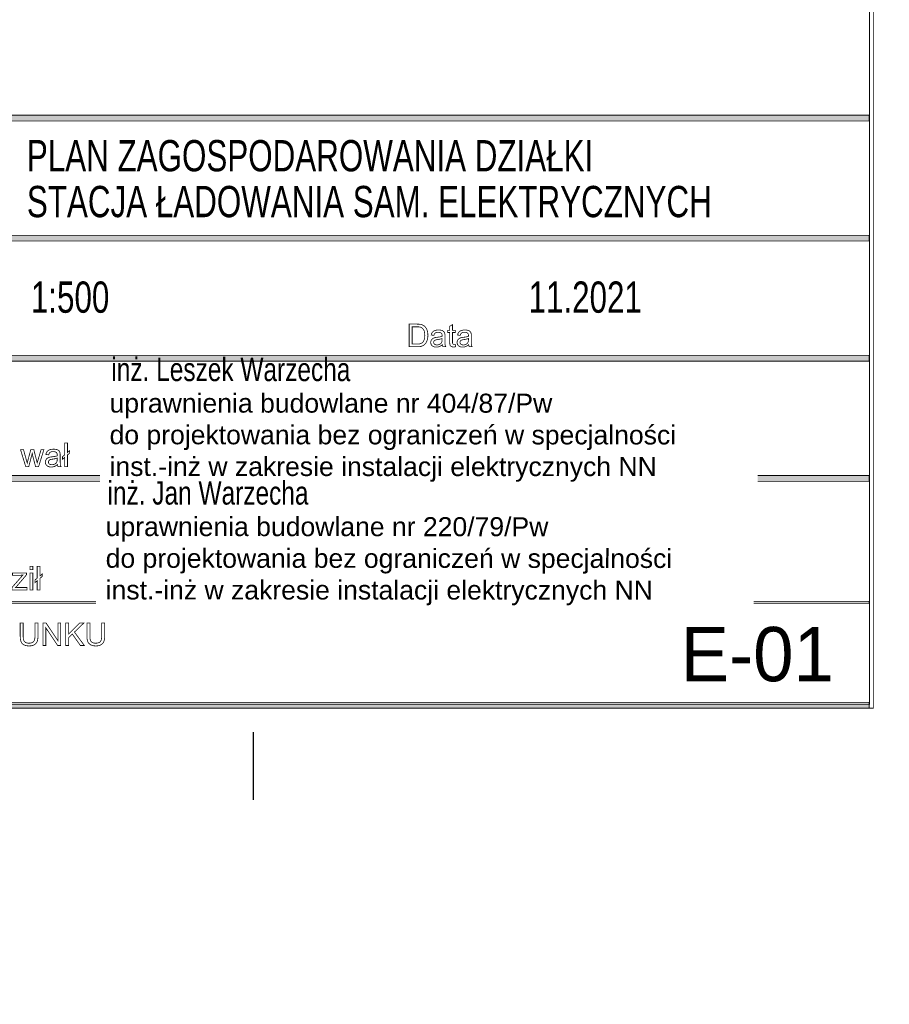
# Model space of a CAD drawing. Header units: millimetres. Extents: x 0 to 6566002, y 0 to 5716629.
# Tile 22 of 99: x 6564181 to 6564245, y 5715719 to 5715792. Entities that reach past the tile are written whole.
import ezdxf
from ezdxf import colors
from ezdxf.entities.mleader import LeaderData, LeaderLine
from ezdxf.enums import TextEntityAlignment as Align
from ezdxf.math import Vec2, Vec3

# ---------------------------------------------------------------- set-up
doc = ezdxf.new("R2010")
doc.units = ezdxf.units.MM
doc.layers.add('!IS-W-OPIS RZĘDNYCH', color=160, linetype='Continuous', lineweight=13)
doc.layers.add('r_TEXT@dr_text', color=7, linetype='Continuous', lineweight=5)
doc.styles.add('Arial 0.24', font='arial.ttf')
doc.styles.add('BIKWYM', font='BIKROMSW.SHX', dxfattribs={"width": 0.8, "oblique": 15})
doc.styles.get("Standard").update_dxf_attribs({"font": 'arial.ttf'})

msp = doc.modelspace()

# ---------------------------------------------------------------- leaders
at = {"layer": '!IS-W-OPIS RZĘDNYCH'}
ml = msp.add_multileader_mtext('Standard', dxfattribs=at)
ml.set_content('{\\C5;STUDNIA WODOMIERZOWA}', color=256)
ml.set_leader_properties()
ml.build(insert=Vec2(0, 0))
ml.multileader.update_dxf_attribs({"has_text_frame": 1, "text_left_attachment_type": 2, "text_right_attachment_type": 2, "dogleg_length": 0.288, "arrow_head_size": 0.5})
ctx = ml.context
ctx.base_point, ctx.char_height, ctx.arrow_head_size, ctx.landing_gap_size, ctx.plane_origin = Vec3(6564820.407, 5715943.264), 0.8, 0.5, 0.104, Vec3(6564830.685, 5715951.059)
ctx.left_attachment, ctx.right_attachment, ctx.text_align_type, ctx.attachment_type = 2, 2, 1, 1
notes = []
notes.append((ctx, [(0, (0, 0, 0), (0, 0), (1, 0), 1, [])]))
ctx.mtext.insert, ctx.mtext.width, ctx.mtext.alignment, ctx.mtext.flow_direction = Vec3(6564825.378, 5715944.351), 7.02417, 2, 5
ctx.mtext.has_bg_fill, ctx.mtext.bg_color, ctx.mtext.bg_scale_factor, ctx.mtext.bg_transparency, ctx.mtext.use_window_bg_color = 1, -1073741824, 1, 0, 1
for ctx, leaders in notes:
    for number, flags, end, landing, length, lines in leaders:
        leader = LeaderData()
        leader.index, (leader.has_last_leader_line, leader.has_dogleg_vector, leader.attachment_direction) = number, flags
        leader.last_leader_point, leader.dogleg_vector, leader.dogleg_length = Vec3(end), Vec3(landing), length
        for number, points, colour, breaks in lines:
            line = LeaderLine()
            line.index, line.vertices, line.color, line.breaks = number, Vec3.list(points), colors.encode_raw_color(colour), breaks
            leader.lines.append(line)
        ctx.leaders.append(leader)

# ---------------------------------------------------------------- next in the draw order: linework, layer by layer
msp.add_line((6564197.806, 5715734.055), (6564197.806, 5715739.055))
at = {"color": 0, "linetype": 'Continuous'}
for points, const_width in [([(6564169.983, 5715835.07), (6564243.472, 5715835.07), (6564243.472, 5715740.818), (6564169.983, 5715740.818)], 0.0559), ([(6564170.262, 5715834.791), (6564243.193, 5715834.791), (6564243.193, 5715741.098), (6564170.262, 5715741.098)], 0.0559), ([(6564170.293, 5715784.074), (6564243.171, 5715784.074), (6564243.171, 5715784.498), (6564170.293, 5715784.498)], 0.0559), ([(6564170.293, 5715775.226), (6564243.171, 5715775.226), (6564243.171, 5715775.65), (6564170.293, 5715775.65)], 0.0559), ([(6564209.279, 5715767.439), (6564209.279, 5715769.106), (6564209.853, 5715769.106), (6564209.972, 5715769.104), (6564210.071, 5715769.096), (6564210.15, 5715769.082), (6564210.241, 5715769.054), (6564210.322, 5715769.015), (6564210.394, 5715768.963), (6564210.475, 5715768.882), (6564210.541, 5715768.787), (6564210.592, 5715768.678), (6564210.628, 5715768.557), (6564210.65, 5715768.425), (6564210.657, 5715768.282), (6564210.652, 5715768.16), (6564210.637, 5715768.048), (6564210.612, 5715767.945), (6564210.58, 5715767.853), (6564210.542, 5715767.772), (6564210.499, 5715767.703), (6564210.451, 5715767.643), (6564210.401, 5715767.593), (6564210.347, 5715767.552), (6564210.288, 5715767.518), (6564210.222, 5715767.49), (6564210.148, 5715767.468), (6564210.067, 5715767.452), (6564209.977, 5715767.442), (6564209.881, 5715767.439)], 0.0559), ([(6564212.676, 5715767.623), (6564212.706, 5715767.442), (6564212.65, 5715767.432), (6564212.599, 5715767.426), (6564212.551, 5715767.423), (6564212.483, 5715767.427), (6564212.425, 5715767.439), (6564212.378, 5715767.459), (6564212.342, 5715767.485), (6564212.313, 5715767.516), (6564212.292, 5715767.552), (6564212.278, 5715767.604), (6564212.27, 5715767.684), (6564212.267, 5715767.793), (6564212.267, 5715768.488), (6564212.117, 5715768.488), (6564212.117, 5715768.647), (6564212.267, 5715768.647), (6564212.267, 5715768.946), (6564212.471, 5715769.069), (6564212.471, 5715768.647), (6564212.676, 5715768.647), (6564212.676, 5715768.488), (6564212.471, 5715768.488), (6564212.471, 5715767.782), (6564212.472, 5715767.73), (6564212.475, 5715767.693), (6564212.481, 5715767.669), (6564212.49, 5715767.654), (6564212.502, 5715767.64), (6564212.516, 5715767.629), (6564212.535, 5715767.621), (6564212.558, 5715767.616), (6564212.586, 5715767.614), (6564212.612, 5715767.615), (6564212.642, 5715767.618)], 0.0559), ([(6564209.499, 5715767.636), (6564209.855, 5715767.636), (6564209.957, 5715767.64), (6564210.044, 5715767.65), (6564210.114, 5715767.667), (6564210.172, 5715767.69), (6564210.222, 5715767.719), (6564210.264, 5715767.753), (6564210.312, 5715767.812), (6564210.353, 5715767.882), (6564210.386, 5715767.964), (6564210.41, 5715768.059), (6564210.425, 5715768.166), (6564210.43, 5715768.285), (6564210.42, 5715768.446), (6564210.392, 5715768.58), (6564210.344, 5715768.687), (6564210.282, 5715768.771), (6564210.213, 5715768.833), (6564210.135, 5715768.875), (6564210.064, 5715768.894), (6564209.969, 5715768.906), (6564209.85, 5715768.909), (6564209.499, 5715768.909)], 0.0559), ([(6564211.723, 5715767.588), (6564211.647, 5715767.53), (6564211.574, 5715767.485), (6564211.504, 5715767.452), (6564211.432, 5715767.43), (6564211.356, 5715767.417), (6564211.278, 5715767.412), (6564211.155, 5715767.423), (6564211.053, 5715767.455), (6564210.972, 5715767.509), (6564210.913, 5715767.58), (6564210.877, 5715767.663), (6564210.865, 5715767.758), (6564210.87, 5715767.815), (6564210.883, 5715767.869), (6564210.906, 5715767.92), (6564210.935, 5715767.966), (6564210.97, 5715768.005), (6564211.011, 5715768.037), (6564211.057, 5715768.065), (6564211.106, 5715768.087), (6564211.159, 5715768.105), (6564211.205, 5715768.115), (6564211.266, 5715768.125), (6564211.34, 5715768.135), (6564211.491, 5715768.156), (6564211.613, 5715768.18), (6564211.705, 5715768.206), (6564211.706, 5715768.23), (6564211.706, 5715768.248), (6564211.707, 5715768.259), (6564211.7, 5715768.334), (6564211.681, 5715768.393), (6564211.648, 5715768.435), (6564211.588, 5715768.474), (6564211.51, 5715768.497), (6564211.416, 5715768.505), (6564211.328, 5715768.499), (6564211.257, 5715768.482), (6564211.202, 5715768.454), (6564211.16, 5715768.412), (6564211.126, 5715768.352), (6564211.1, 5715768.275), (6564210.901, 5715768.303), (6564210.923, 5715768.383), (6564210.952, 5715768.452), (6564210.99, 5715768.51), (6564211.038, 5715768.558), (6564211.098, 5715768.599), (6564211.171, 5715768.632), (6564211.254, 5715768.655), (6564211.345, 5715768.67), (6564211.445, 5715768.674), (6564211.542, 5715768.67), (6564211.625, 5715768.658), (6564211.696, 5715768.638), (6564211.755, 5715768.611), (6564211.802, 5715768.581), (6564211.839, 5715768.546), (6564211.866, 5715768.506), (6564211.887, 5715768.46), (6564211.902, 5715768.407), (6564211.908, 5715768.363), (6564211.911, 5715768.3), (6564211.912, 5715768.218), (6564211.912, 5715767.945), (6564211.914, 5715767.778), (6564211.918, 5715767.658), (6564211.925, 5715767.585), (6564211.937, 5715767.535), (6564211.954, 5715767.486), (6564211.977, 5715767.439), (6564211.763, 5715767.439), (6564211.745, 5715767.484), (6564211.731, 5715767.534)], 0.0559), ([(6564213.664, 5715767.588), (6564213.589, 5715767.53), (6564213.516, 5715767.485), (6564213.446, 5715767.452), (6564213.374, 5715767.43), (6564213.298, 5715767.417), (6564213.22, 5715767.412), (6564213.097, 5715767.423), (6564212.995, 5715767.455), (6564212.914, 5715767.509), (6564212.855, 5715767.58), (6564212.819, 5715767.663), (6564212.807, 5715767.758), (6564212.812, 5715767.815), (6564212.825, 5715767.869), (6564212.848, 5715767.92), (6564212.877, 5715767.966), (6564212.912, 5715768.005), (6564212.953, 5715768.037), (6564212.999, 5715768.065), (6564213.048, 5715768.087), (6564213.101, 5715768.105), (6564213.147, 5715768.115), (6564213.208, 5715768.125), (6564213.282, 5715768.135), (6564213.433, 5715768.156), (6564213.555, 5715768.18), (6564213.647, 5715768.206), (6564213.648, 5715768.23), (6564213.648, 5715768.248), (6564213.649, 5715768.259), (6564213.642, 5715768.334), (6564213.623, 5715768.393), (6564213.59, 5715768.435), (6564213.53, 5715768.474), (6564213.452, 5715768.497), (6564213.357, 5715768.505), (6564213.27, 5715768.499), (6564213.198, 5715768.482), (6564213.144, 5715768.454), (6564213.102, 5715768.412), (6564213.068, 5715768.352), (6564213.042, 5715768.275), (6564212.842, 5715768.303), (6564212.865, 5715768.383), (6564212.894, 5715768.452), (6564212.932, 5715768.51), (6564212.98, 5715768.558), (6564213.04, 5715768.599), (6564213.113, 5715768.632), (6564213.196, 5715768.655), (6564213.287, 5715768.67), (6564213.387, 5715768.674), (6564213.484, 5715768.67), (6564213.567, 5715768.658), (6564213.638, 5715768.638), (6564213.697, 5715768.611), (6564213.744, 5715768.581), (6564213.781, 5715768.546), (6564213.808, 5715768.506), (6564213.829, 5715768.46), (6564213.844, 5715768.407), (6564213.85, 5715768.363), (6564213.853, 5715768.3), (6564213.854, 5715768.218), (6564213.854, 5715767.945), (6564213.856, 5715767.778), (6564213.86, 5715767.658), (6564213.867, 5715767.585), (6564213.879, 5715767.535), (6564213.896, 5715767.486), (6564213.919, 5715767.439), (6564213.705, 5715767.439), (6564213.687, 5715767.484), (6564213.673, 5715767.534)], 0.0559), ([(6564211.705, 5715768.046), (6564211.619, 5715768.017), (6564211.507, 5715767.991), (6564211.371, 5715767.968), (6564211.295, 5715767.955), (6564211.236, 5715767.942), (6564211.193, 5715767.927), (6564211.16, 5715767.91), (6564211.133, 5715767.888), (6564211.112, 5715767.86), (6564211.096, 5715767.83), (6564211.087, 5715767.798), (6564211.083, 5715767.763), (6564211.09, 5715767.712), (6564211.111, 5715767.666), (6564211.145, 5715767.627), (6564211.193, 5715767.597), (6564211.253, 5715767.579), (6564211.327, 5715767.572), (6564211.403, 5715767.578), (6564211.473, 5715767.595), (6564211.537, 5715767.624), (6564211.593, 5715767.663), (6564211.638, 5715767.71), (6564211.672, 5715767.766), (6564211.691, 5715767.819), (6564211.702, 5715767.887), (6564211.705, 5715767.97)], 0.0559), ([(6564213.647, 5715768.046), (6564213.561, 5715768.017), (6564213.449, 5715767.991), (6564213.313, 5715767.968), (6564213.237, 5715767.955), (6564213.178, 5715767.942), (6564213.135, 5715767.927), (6564213.102, 5715767.91), (6564213.075, 5715767.888), (6564213.054, 5715767.86), (6564213.038, 5715767.83), (6564213.028, 5715767.798), (6564213.025, 5715767.763), (6564213.032, 5715767.712), (6564213.053, 5715767.666), (6564213.087, 5715767.627), (6564213.135, 5715767.597), (6564213.195, 5715767.579), (6564213.269, 5715767.572), (6564213.345, 5715767.578), (6564213.415, 5715767.595), (6564213.479, 5715767.624), (6564213.535, 5715767.663), (6564213.58, 5715767.71), (6564213.614, 5715767.766), (6564213.633, 5715767.819), (6564213.644, 5715767.887), (6564213.647, 5715767.97)], 0.0559), ([(6564170.293, 5715766.378), (6564243.171, 5715766.378), (6564243.171, 5715766.802), (6564170.293, 5715766.802)], 0.0559), ([(6564181.027, 5715758.608), (6564180.642, 5715759.866), (6564180.862, 5715759.866), (6564181.062, 5715759.14), (6564181.137, 5715758.87), (6564181.146, 5715758.908), (6564181.168, 5715758.994), (6564181.202, 5715759.129), (6564181.402, 5715759.866), (6564181.621, 5715759.866), (6564181.809, 5715759.136), (6564181.872, 5715758.896), (6564181.944, 5715759.139), (6564182.16, 5715759.866), (6564182.367, 5715759.866), (6564181.974, 5715758.608), (6564181.753, 5715758.608), (6564181.553, 5715759.361), (6564181.504, 5715759.576), (6564181.249, 5715758.608)], 0.0582), ([(6564183.367, 5715758.763), (6564183.289, 5715758.703), (6564183.213, 5715758.655), (6564183.139, 5715758.621), (6564183.064, 5715758.598), (6564182.986, 5715758.584), (6564182.904, 5715758.58), (6564182.776, 5715758.591), (6564182.67, 5715758.625), (6564182.585, 5715758.681), (6564182.523, 5715758.755), (6564182.486, 5715758.841), (6564182.474, 5715758.939), (6564182.479, 5715758.999), (6564182.493, 5715759.056), (6564182.516, 5715759.108), (6564182.547, 5715759.156), (6564182.584, 5715759.197), (6564182.626, 5715759.231), (6564182.673, 5715759.259), (6564182.725, 5715759.283), (6564182.78, 5715759.301), (6564182.828, 5715759.312), (6564182.891, 5715759.322), (6564182.969, 5715759.333), (6564183.126, 5715759.355), (6564183.253, 5715759.379), (6564183.349, 5715759.406), (6564183.35, 5715759.432), (6564183.35, 5715759.45), (6564183.35, 5715759.462), (6564183.344, 5715759.54), (6564183.323, 5715759.601), (6564183.29, 5715759.645), (6564183.227, 5715759.686), (6564183.146, 5715759.71), (6564183.047, 5715759.718), (6564182.956, 5715759.712), (6564182.882, 5715759.694), (6564182.825, 5715759.665), (6564182.781, 5715759.621), (6564182.746, 5715759.559), (6564182.719, 5715759.478), (6564182.511, 5715759.507), (6564182.534, 5715759.59), (6564182.565, 5715759.662), (6564182.604, 5715759.723), (6564182.654, 5715759.774), (6564182.717, 5715759.816), (6564182.793, 5715759.85), (6564182.879, 5715759.874), (6564182.974, 5715759.889), (6564183.078, 5715759.894), (6564183.179, 5715759.89), (6564183.266, 5715759.877), (6564183.34, 5715759.856), (6564183.401, 5715759.829), (6564183.45, 5715759.797), (6564183.488, 5715759.761), (6564183.516, 5715759.719), (6564183.538, 5715759.671), (6564183.554, 5715759.616), (6564183.56, 5715759.57), (6564183.563, 5715759.504), (6564183.565, 5715759.419), (6564183.565, 5715759.135), (6564183.566, 5715758.961), (6564183.571, 5715758.836), (6564183.578, 5715758.759), (6564183.59, 5715758.707), (6564183.608, 5715758.657), (6564183.632, 5715758.608), (6564183.409, 5715758.608), (6564183.39, 5715758.655), (6564183.376, 5715758.706)], 0.0582), ([(6564183.893, 5715759.288), (6564183.739, 5715759.157), (6564183.739, 5715759.344), (6564183.893, 5715759.475), (6564183.893, 5715760.344), (6564184.105, 5715760.344), (6564184.105, 5715759.655), (6564184.265, 5715759.791), (6564184.265, 5715759.605), (6564184.105, 5715759.469), (6564184.105, 5715758.608), (6564183.893, 5715758.608)], 0.0582), ([(6564183.349, 5715759.239), (6564183.259, 5715759.209), (6564183.143, 5715759.182), (6564183.001, 5715759.159), (6564182.922, 5715759.145), (6564182.86, 5715759.131), (6564182.815, 5715759.116), (6564182.782, 5715759.098), (6564182.753, 5715759.075), (6564182.731, 5715759.047), (6564182.715, 5715759.015), (6564182.705, 5715758.982), (6564182.701, 5715758.946), (6564182.708, 5715758.892), (6564182.73, 5715758.844), (6564182.766, 5715758.803), (6564182.815, 5715758.772), (6564182.878, 5715758.753), (6564182.955, 5715758.747), (6564183.034, 5715758.753), (6564183.107, 5715758.77), (6564183.174, 5715758.8), (6564183.232, 5715758.841), (6564183.279, 5715758.89), (6564183.315, 5715758.948), (6564183.334, 5715759.004), (6564183.345, 5715759.075), (6564183.349, 5715759.161)], 0.0582), ([(6564170.293, 5715757.53), (6564243.171, 5715757.53), (6564243.171, 5715757.955), (6564170.293, 5715757.955)], 0.0559), ([(6564181.334, 5715751.014), (6564181.334, 5715751.26), (6564181.548, 5715751.26), (6564181.548, 5715751.014)], 0.0582), ([(6564181.87, 5715750.203), (6564181.716, 5715750.073), (6564181.716, 5715750.26), (6564181.87, 5715750.39), (6564181.87, 5715751.26), (6564182.082, 5715751.26), (6564182.082, 5715750.57), (6564182.242, 5715750.706), (6564182.242, 5715750.521), (6564182.082, 5715750.384), (6564182.082, 5715749.523), (6564181.87, 5715749.523)], 0.0582), ([(6564180.008, 5715749.523), (6564180.008, 5715749.696), (6564180.809, 5715750.615), (6564180.721, 5715750.611), (6564180.641, 5715750.609), (6564180.568, 5715750.608), (6564180.055, 5715750.608), (6564180.055, 5715750.781), (6564181.083, 5715750.781), (6564181.083, 5715750.64), (6564180.403, 5715749.842), (6564180.271, 5715749.696), (6564180.365, 5715749.702), (6564180.454, 5715749.706), (6564180.54, 5715749.707), (6564181.121, 5715749.707), (6564181.121, 5715749.523)], 0.0582), ([(6564181.334, 5715749.523), (6564181.334, 5715750.781), (6564181.548, 5715750.781), (6564181.548, 5715749.523)], 0.0582), ([(6564170.293, 5715748.536), (6564243.171, 5715748.536), (6564243.171, 5715748.683), (6564170.293, 5715748.683)], 0.0559), ([(6564181.708, 5715747.098), (6564181.929, 5715747.098), (6564181.929, 5715746.135), (6564181.923, 5715745.979), (6564181.904, 5715745.846), (6564181.872, 5715745.736), (6564181.824, 5715745.643), (6564181.755, 5715745.563), (6564181.667, 5715745.495), (6564181.557, 5715745.444), (6564181.428, 5715745.413), (6564181.277, 5715745.403), (6564181.131, 5715745.412), (6564181.003, 5715745.439), (6564180.894, 5715745.483), (6564180.804, 5715745.545), (6564180.733, 5715745.623), (6564180.682, 5715745.717), (6564180.646, 5715745.831), (6564180.625, 5715745.971), (6564180.618, 5715746.135), (6564180.618, 5715747.098), (6564180.838, 5715747.098), (6564180.838, 5715746.136), (6564180.843, 5715746.004), (6564180.856, 5715745.897), (6564180.879, 5715745.816), (6564180.912, 5715745.753), (6564180.958, 5715745.7), (6564181.017, 5715745.657), (6564181.088, 5715745.626), (6564181.168, 5715745.608), (6564181.258, 5715745.601), (6564181.405, 5715745.614), (6564181.52, 5715745.651), (6564181.605, 5715745.712), (6564181.662, 5715745.808), (6564181.697, 5715745.949), (6564181.708, 5715746.136)], 0.0559), ([(6564182.294, 5715745.431), (6564182.294, 5715747.098), (6564182.52, 5715747.098), (6564183.396, 5715745.789), (6564183.396, 5715747.098), (6564183.607, 5715747.098), (6564183.607, 5715745.431), (6564183.381, 5715745.431), (6564182.505, 5715746.741), (6564182.505, 5715745.431)], 0.0559), ([(6564183.968, 5715745.431), (6564183.968, 5715747.098), (6564184.189, 5715747.098), (6564184.189, 5715746.271), (6564185.017, 5715747.098), (6564185.316, 5715747.098), (6564184.616, 5715746.423), (6564185.347, 5715745.431), (6564185.055, 5715745.431), (6564184.462, 5715746.275), (6564184.189, 5715746.009), (6564184.189, 5715745.431)], 0.0559), ([(6564186.624, 5715747.098), (6564186.845, 5715747.098), (6564186.845, 5715746.135), (6564186.839, 5715745.979), (6564186.82, 5715745.846), (6564186.788, 5715745.736), (6564186.74, 5715745.643), (6564186.672, 5715745.563), (6564186.583, 5715745.495), (6564186.474, 5715745.444), (6564186.344, 5715745.413), (6564186.194, 5715745.403), (6564186.047, 5715745.412), (6564185.919, 5715745.439), (6564185.811, 5715745.483), (6564185.721, 5715745.545), (6564185.65, 5715745.623), (6564185.598, 5715745.717), (6564185.562, 5715745.831), (6564185.541, 5715745.971), (6564185.534, 5715746.135), (6564185.534, 5715747.098), (6564185.755, 5715747.098), (6564185.755, 5715746.136), (6564185.759, 5715746.004), (6564185.773, 5715745.897), (6564185.795, 5715745.816), (6564185.828, 5715745.753), (6564185.875, 5715745.7), (6564185.934, 5715745.657), (6564186.004, 5715745.626), (6564186.084, 5715745.608), (6564186.174, 5715745.601), (6564186.321, 5715745.614), (6564186.437, 5715745.651), (6564186.521, 5715745.712), (6564186.579, 5715745.808), (6564186.613, 5715745.949), (6564186.624, 5715746.136)], 0.0559), ([(6564170.293, 5715740.818), (6564243.171, 5715740.818), (6564243.171, 5715741.242), (6564170.293, 5715741.242)], 0.0559)]:
    msp.add_lwpolyline(points, close=True, dxfattribs=dict(at, const_width=const_width))
for points in [[(6564170.293, 5715784.074), (6564243.171, 5715784.074), (6564170.293, 5715784.498), (6564243.171, 5715784.498)], [(6564170.293, 5715775.226), (6564243.171, 5715775.226), (6564170.293, 5715775.65), (6564243.171, 5715775.65)], [(6564170.293, 5715766.378), (6564243.171, 5715766.378), (6564170.293, 5715766.802), (6564243.171, 5715766.802)], [(6564170.293, 5715757.53), (6564243.171, 5715757.53), (6564170.293, 5715757.955), (6564243.171, 5715757.955)], [(6564170.293, 5715748.536), (6564243.171, 5715748.536), (6564170.293, 5715748.683), (6564243.171, 5715748.683)], [(6564170.293, 5715740.818), (6564243.171, 5715740.818), (6564170.293, 5715741.242), (6564243.171, 5715741.242)]]:
    msp.add_solid(points, dxfattribs=at)

# ---------------------------------------------------------------- next in the draw order: texts
at = {"color": 0, "linetype": 'Continuous', "style": 'BIKWYM', "width": 0.75}
for s, p in [('PLAN ZAGOSPODAROWANIA DZIAŁKI', (6564181.112, 5715780.36)), ('STACJA ŁADOWANIA SAM. ELEKTRYCZNYCH', (6564181.112, 5715776.982)), ('1:500', (6564181.405, 5715769.943)), ('11.2021', (6564218.072, 5715769.943))]:
    msp.add_text(s, height=2.304, dxfattribs=at).set_placement(p)
at = {"color": 0, "linetype": 'Continuous', "style": 'BIKWYM'}
msp.add_text('E-01', height=4, dxfattribs=at).set_placement((6564240.571, 5715742.8), align=Align.RIGHT)
at = {"layer": 'r_TEXT@dr_text', "style": 'Arial 0.24', "width": 0.75}
msp.add_text('inż. Leszek Warzecha', height=1.7184, rotation=359.98058, dxfattribs=at).set_placement((6564187.336, 5715764.912))

# ---------------------------------------------------------------- next in the draw order: texts
at = {"layer": 'r_TEXT@dr_text', "char_height": 1.4, "width": 47.04727, "attachment_point": 1, "rotation": 359.98058, "style": 'Arial 0.24', "bg_fill": 2}
for s, insert in [('uprawnienia budowlane nr 404/87/Pw\\Pdo projektowania bez ograniczeń w specjalności inst.-inż w zakresie instalacji elektrycznych NN', (6564187.204, 5715763.991)), ('uprawnienia budowlane nr 220/79/Pw\\Pdo projektowania bez ograniczeń w specjalności inst.-inż w zakresie instalacji elektrycznych NN', (6564186.918, 5715754.895))]:
    msp.add_mtext(s, dxfattribs=dict(at, insert=insert))

# ---------------------------------------------------------------- next in the draw order: texts
at = {"layer": 'r_TEXT@dr_text', "style": 'Arial 0.24', "width": 0.75}
msp.add_text('inż. Jan Warzecha', height=1.7184, rotation=359.98058, dxfattribs=at).set_placement((6564187.051, 5715755.816))

doc.saveas('drawing.dxf')
